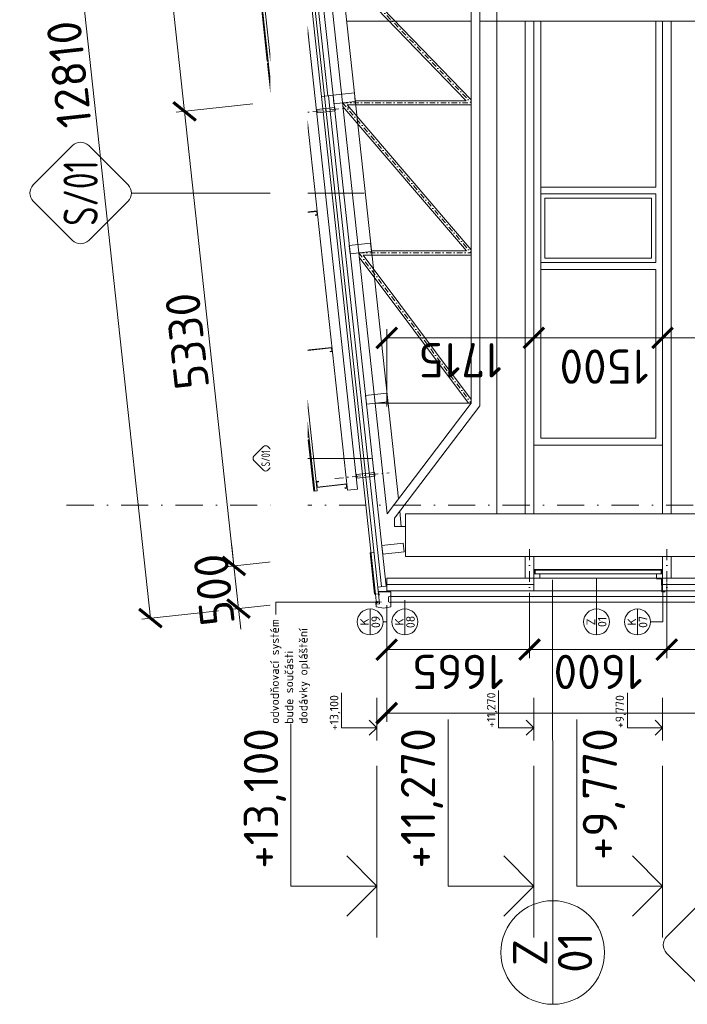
# Model space of a CAD drawing. Header units: millimetres. Extents: x -29085 to 3627694, y -159961 to 2281735.
# Tile 112 of 229: x 115632 to 123412, y 238464 to 249942. Entities that reach past the tile are written whole.
import ezdxf
from ezdxf import colors
from ezdxf.entities.mleader import LeaderData, LeaderLine
from ezdxf.enums import TextEntityAlignment as Align
from ezdxf.math import Vec2, Vec3

# ---------------------------------------------------------------- set-up
doc = ezdxf.new("R2010")
doc.units = ezdxf.units.MM
doc.linetypes.add('CENTERX2', pattern=[101.6, 63.5, -12.7, 12.7, -12.7])
doc.linetypes.add('DASHDOT', pattern=[25.4, 12.7, -6.35, 0, -6.35])
for name, color, linetype, lineweight in [('A99_FVE_řez', 6, 'Continuous', 5), ('A99_N_kce-pohl', 1, 'Continuous', 9), ('A99_N_kce-rez-sil', 6, 'Continuous', 18), ('A99_N_kce-rez-ten', 4, 'Continuous', 9), ('A99_N_koty-200', 5, 'Continuous', 5), ('A99_N_koty-200-vysk', 6, 'Continuous', 9), ('A99_N_koty-50-vysk', 160, 'Continuous', 9), ('A99_N_sraf', 252, 'Continuous', 0), ('A99_N_txt-popis-50', 240, 'Continuous', 9), ('A99_N_znaceni 200', 5, 'Continuous', 5), ('A99_N_znaceni 50', 5, 'Continuous', 5), ('A99_S_kce-pohl', 7, 'Continuous', 5), ('A99_S_kce-rez-sil', 7, 'Continuous', 15), ('A99_S_osy', 1, 'CENTERX2', 5)]:
    doc.layers.add(name, color=color, linetype=linetype, lineweight=lineweight)
doc.styles.add('A99_kota', font='isocpeur.ttf', dxfattribs={"height": 2})
doc.styles.add('A99_popis', font='isocpeur.ttf')
doc.linetypes.add('IZOLACE', pattern='A,0.00254,-2.54,[134,ltypeshp.shx,S=2.54,R=0,X=-2.54,Y=0],-5.08,[134,ltypeshp.shx,S=2.54,R=180,X=2.54,Y=0],-2.54', length=10.16254)
doc.dimstyles.new('A99_kota_200 new', dxfattribs={"dimscale": 200, "dimtxt": 2, "dimasz": 1.2, "dimexe": 0.5, "dimexo": 1.5, "dimgap": 0.3, "dimtad": 1, "dimdec": 0, "dimzin": 3, "dimdsep": 46, "dimtxsty": 'A99_kota', "dimblk": 'ARCHTICK', "dimcen": 2.5, "dimazin": 2, "dimtfac": 0.75, "dimtdec": 0, "dimtmove": 2, "dimatfit": 0, "dimfxl": 4, "dimfxlon": 1, "dimtolj": 1, "dimtzin": 0, "dimlwd": 5, "dimlwe": 5, "dimarcsym": 0})

# ---------------------------------------------------------------- blocks, each defined once
blk = doc.blocks.new('_ArchTick')
at = {"color": 0, "linetype": 'ByBlock', "const_width": 0.15}
blk.add_lwpolyline([(-0.5, -0.5), (0.5, 0.5)], dxfattribs=at)
blk = doc.blocks.new('*D613')
at = {"layer": 'A99_N_koty-200', "color": 0, "linetype": 'Continuous', "lineweight": 5, "transparency": 16777216}
for p, q in [((121624, 246233), (121624, 246333)), ((123124, 246233), (123124, 246333)), ((121624, 246233), (123124, 246233))]:
    blk.add_line(p, q, dxfattribs=at)
at = {"layer": 'Defpoints', "color": 0, "linetype": 'Continuous', "transparency": 16777216}
for p in [(121624, 246233), (123124, 246233), (123124, 246233)]:
    blk.add_point(p, dxfattribs=at)
at = {"layer": 'A99_N_koty-200', "color": 0, "linetype": 'Continuous', "lineweight": 5, "transparency": 16777216, "xscale": 240, "yscale": 240, "zscale": 240, "rotation": 180}
blk.add_blockref('_ArchTick', (121624, 246233), dxfattribs=at)
at = {"layer": 'A99_N_koty-200', "color": 0, "linetype": 'Continuous', "lineweight": 5, "transparency": 16777216, "xscale": 240, "yscale": 240, "zscale": 240}
blk.add_blockref('_ArchTick', (123124, 246233), dxfattribs=at)
at = {"layer": 'A99_N_koty-200', "color": 0, "linetype": 'Continuous', "transparency": 16777216, "insert": (122444, 245898), "char_height": 400, "attachment_point": 5, "rotation": 180, "style": 'A99_kota'}
blk.add_mtext('\\A1;1500', dxfattribs=at)
blk = doc.blocks.new('*D615')
at = {"layer": 'A99_N_koty-200', "color": 0, "linetype": 'Continuous', "lineweight": 5, "transparency": 16777216}
for p, q in [((123124, 245433), (123124, 246333)), ((132894, 245433), (132894, 246333)), ((123124, 246233), (132894, 246233))]:
    blk.add_line(p, q, dxfattribs=at)
at = {"layer": 'Defpoints', "color": 0, "linetype": 'Continuous', "transparency": 16777216}
for p in [(132894, 246233), (132894, 244538), (123124, 243333)]:
    blk.add_point(p, dxfattribs=at)
at = {"layer": 'A99_N_koty-200', "color": 0, "linetype": 'Continuous', "lineweight": 5, "transparency": 16777216, "xscale": 240, "yscale": 240, "zscale": 240, "rotation": 180}
blk.add_blockref('_ArchTick', (123124, 246233), dxfattribs=at)
at = {"layer": 'A99_N_koty-200', "color": 0, "linetype": 'Continuous', "lineweight": 5, "transparency": 16777216, "xscale": 240, "yscale": 240, "zscale": 240}
blk.add_blockref('_ArchTick', (132894, 246233), dxfattribs=at)
at = {"layer": 'A99_N_koty-200', "color": 0, "linetype": 'Continuous', "transparency": 16777216, "insert": (126286, 245956), "char_height": 400, "attachment_point": 5, "rotation": 180, "style": 'A99_kota'}
blk.add_mtext('\\A1;9770', dxfattribs=at)
blk = doc.blocks.new('*D617')
at = {"layer": 'A99_N_koty-200', "color": 0, "linetype": 'Continuous', "lineweight": 5, "transparency": 16777216}
for p, q in [((119909, 245433), (119909, 246333)), ((121624, 245433), (121624, 246333)), ((121624, 246233), (119909, 246233))]:
    blk.add_line(p, q, dxfattribs=at)
at = {"layer": 'Defpoints', "color": 0, "linetype": 'Continuous', "transparency": 16777216}
for p in [(119909, 246233), (119909, 243333), (121624, 243333)]:
    blk.add_point(p, dxfattribs=at)
at = {"layer": 'A99_N_koty-200', "color": 0, "linetype": 'Continuous', "lineweight": 5, "transparency": 16777216, "xscale": 240, "yscale": 240, "zscale": 240, "rotation": 180}
blk.add_blockref('_ArchTick', (119909, 246233), dxfattribs=at)
at = {"layer": 'A99_N_koty-200', "color": 0, "linetype": 'Continuous', "lineweight": 5, "transparency": 16777216, "xscale": 240, "yscale": 240, "zscale": 240}
blk.add_blockref('_ArchTick', (121624, 246233), dxfattribs=at)
at = {"layer": 'A99_N_koty-200', "color": 0, "linetype": 'Continuous', "transparency": 16777216, "insert": (120766, 245973), "char_height": 400, "attachment_point": 5, "rotation": 180, "style": 'A99_kota'}
blk.add_mtext('\\A1;1715', dxfattribs=at)
blk = doc.blocks.new('*D619')
at = {"layer": 'A99_N_koty-200', "color": 0, "linetype": 'Continuous', "lineweight": 5, "transparency": 16777216}
for p, q in [((119909, 242658), (119909, 241758)), ((132744, 242658), (132744, 241758)), ((119909, 241858), (132744, 241858))]:
    blk.add_line(p, q, dxfattribs=at)
at = {"layer": 'Defpoints', "color": 0, "linetype": 'Continuous', "transparency": 16777216}
for p in [(119909, 243333), (132744, 243333), (132744, 241858)]:
    blk.add_point(p, dxfattribs=at)
at = {"layer": 'A99_N_koty-200', "color": 0, "linetype": 'Continuous', "lineweight": 5, "transparency": 16777216, "xscale": 240, "yscale": 240, "zscale": 240, "rotation": 180}
blk.add_blockref('_ArchTick', (119909, 241858), dxfattribs=at)
at = {"layer": 'A99_N_koty-200', "color": 0, "linetype": 'Continuous', "lineweight": 5, "transparency": 16777216, "xscale": 240, "yscale": 240, "zscale": 240}
blk.add_blockref('_ArchTick', (132744, 241858), dxfattribs=at)
at = {"layer": 'A99_N_koty-200', "color": 0, "linetype": 'Continuous', "transparency": 16777216, "insert": (124984, 241548), "char_height": 400, "attachment_point": 5, "rotation": 180, "style": 'A99_kota'}
blk.add_mtext('\\A1;12835', dxfattribs=at)
blk = doc.blocks.new('*U67')
at = {"color": 0, "linetype": 'ByBlock', "lineweight": -2}
blk.add_line((-3, 0), (7, 0), dxfattribs=at)
for points in [[(0, 0), (0, 5), (0, 5), (9.7, 5)], [(-1.75, 1.75), (0, 0), (1.75, 1.75)]]:
    blk.add_lwpolyline(points, dxfattribs=at)
at = {"color": 0, "linetype": 'ByBlock', "lineweight": -2, "style": 'A99_kota'}
blk.add_attdef('POPIS_001', (9.2, 6.3), '', height=2, rotation=360, dxfattribs=at)
blk.add_attdef('VYSKA', text='', height=2, rotation=360, dxfattribs=at).set_placement((9.2, 4.25), align=Align.TOP_RIGHT)
blk = doc.blocks.new('*U38')
at = {"color": 0, "linetype": 'ByBlock', "lineweight": -2}
blk.add_line((-3, 0), (7, 0), dxfattribs=at)
for points in [[(0, 0), (0, 5), (0, 5), (9.7, 5)], [(-1.75, 1.75), (0, 0), (1.75, 1.75)]]:
    blk.add_lwpolyline(points, dxfattribs=at)
at = {"color": 0, "linetype": 'ByBlock', "lineweight": -2, "style": 'A99_kota'}
blk.add_attdef('VYSKA', text='', height=2, dxfattribs=at).set_placement((9.2, 7.75), align=Align.TOP_RIGHT)
blk.add_attdef('POPIS_001', (9.2, 2.5), '', height=2, dxfattribs=at)
blk = doc.blocks.new('*U43')
at = {"color": 0, "linetype": 'ByBlock', "lineweight": -2}
blk.add_line((-3, 0), (7, 0), dxfattribs=at)
for points in [[(0, 0), (0, 8.2), (0, 8.2), (8.1, 8.2)], [(-1.75, 1.75), (0, 0), (1.75, 1.75)]]:
    blk.add_lwpolyline(points, dxfattribs=at)
at = {"color": 0, "linetype": 'ByBlock', "lineweight": -2, "style": 'A99_kota'}
blk.add_attdef('VYSKA', text='', height=2, dxfattribs=at).set_placement((7.6, 10.95), align=Align.TOP_RIGHT)
blk.add_attdef('POPIS_001', (7.6, 5.7), '', height=2, dxfattribs=at)
blk = doc.blocks.new('*U44')
at = {"color": 0, "linetype": 'ByBlock', "lineweight": -2}
blk.add_line((-3, 0), (7, 0), dxfattribs=at)
for points in [[(0, 0), (0, 8.2), (0, 8.2), (8.7, 8.2)], [(-1.75, 1.75), (0, 0), (1.75, 1.75)]]:
    blk.add_lwpolyline(points, dxfattribs=at)
at = {"color": 0, "linetype": 'ByBlock', "lineweight": -2, "style": 'A99_kota'}
blk.add_attdef('VYSKA', text='', height=2, dxfattribs=at).set_placement((8.2, 10.95), align=Align.TOP_RIGHT)
blk.add_attdef('POPIS_001', (8.2, 5.7), '', height=2, dxfattribs=at)
blk = doc.blocks.new('*D589')
at = {"layer": 'A99_N_koty-200', "color": 0, "linetype": 'Continuous', "lineweight": 5, "transparency": 16777216}
for p, q in [((121574, 243133), (121574, 242499)), ((119909, 243033), (119909, 242499)), ((119909, 242599), (121574, 242599))]:
    blk.add_line(p, q, dxfattribs=at)
at = {"layer": 'Defpoints', "color": 0, "linetype": 'Continuous', "transparency": 16777216}
for p in [(119909, 243333), (121574, 243433), (121574, 242599)]:
    blk.add_point(p, dxfattribs=at)
at = {"layer": 'A99_N_koty-200', "color": 0, "linetype": 'Continuous', "lineweight": 5, "transparency": 16777216, "xscale": 240, "yscale": 240, "zscale": 240}
for p, rotation in [((119909, 242599), 179.9999999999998), ((121574, 242599), 359.9999999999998)]:
    blk.add_blockref('_ArchTick', p, dxfattribs=dict(at, rotation=rotation))
at = {"layer": 'A99_N_koty-200', "color": 0, "linetype": 'Continuous', "transparency": 16777216, "insert": (120741, 242339), "char_height": 400, "attachment_point": 5, "rotation": 180, "style": 'A99_kota'}
blk.add_mtext('\\A1;1665', dxfattribs=at)
blk = doc.blocks.new('*D591')
at = {"layer": 'A99_N_koty-200', "color": 0, "linetype": 'Continuous', "lineweight": 5, "transparency": 16777216}
for p, q in [((121574, 243133), (121574, 242499)), ((123174, 243133), (123174, 242499)), ((121574, 242599), (123174, 242599))]:
    blk.add_line(p, q, dxfattribs=at)
at = {"layer": 'Defpoints', "color": 0, "linetype": 'Continuous', "transparency": 16777216}
for p in [(121574, 243433), (123174, 243433), (123174, 242599)]:
    blk.add_point(p, dxfattribs=at)
at = {"layer": 'A99_N_koty-200', "color": 0, "linetype": 'Continuous', "lineweight": 5, "transparency": 16777216, "xscale": 240, "yscale": 240, "zscale": 240}
for p, rotation in [((121574, 242599), 179.9999999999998), ((123174, 242599), 359.9999999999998)]:
    blk.add_blockref('_ArchTick', p, dxfattribs=dict(at, rotation=rotation))
at = {"layer": 'A99_N_koty-200', "color": 0, "linetype": 'Continuous', "transparency": 16777216, "insert": (122374, 242339), "char_height": 400, "attachment_point": 5, "rotation": 180, "style": 'A99_kota'}
blk.add_mtext('\\A1;1600', dxfattribs=at)
blk = doc.blocks.new('*U51')
at = {"color": 0}
for p, q in [((-0.721, 4.139), (-4.149, 0.711)), ((4.139, 0.711), (0.711, 4.139)), ((-4.149, -0.721), (-0.721, -4.149)), ((0.711, -4.149), (4.139, -0.721)), ((-0.005, -4.445), (-0.005, -24.78))]:
    blk.add_line(p, q, dxfattribs=at)
for centre, start, end in [((-0.005, 3.424), 45, 135), ((-3.433, -0.005), 135, 225), ((3.424, -0.005), 315, 45), ((-0.005, -3.433), 225, 315)]:
    blk.add_arc(centre, 1.012, start, end, dxfattribs=at)
at = {"color": 0, "linetype": 'ByBlock', "style": 'A99_popis', "width": 0.953108}
blk.add_attdef('SKLADBA', text='', height=3, rotation=0.01026, dxfattribs=at).set_placement((-2.863, -1.506), (2.855, -1.505), align=Align.FIT)
blk = doc.blocks.new('*U54')
at = {"color": 0}
for p, q in [((-0.721, 4.139), (-4.149, 0.711)), ((4.139, 0.711), (0.711, 4.139)), ((-4.149, -0.721), (-0.721, -4.149)), ((0.711, -4.149), (4.139, -0.721)), ((4.436, -0.005), (31.7, -0.005))]:
    blk.add_line(p, q, dxfattribs=at)
for centre, start, end in [((-0.005, 3.424), 45, 135), ((-3.433, -0.005), 135, 225), ((3.424, -0.005), 315, 45), ((-0.005, -3.433), 225, 315)]:
    blk.add_arc(centre, 1.012, start, end, dxfattribs=at)
at = {"color": 0, "linetype": 'ByBlock', "style": 'A99_popis', "width": 0.953108}
blk.add_attdef('SKLADBA', text='', height=3, rotation=0.01026, dxfattribs=at).set_placement((-2.863, -1.506), (2.855, -1.505), align=Align.FIT)
blk = doc.blocks.new('*U66')
at = {"color": 0}
for p, q in [((-0.72, 4.14), (-4.15, 0.71)), ((4.14, 0.71), (0.71, 4.14)), ((-4.15, -0.72), (-0.72, -4.15)), ((0.71, -4.15), (4.14, -0.72)), ((0, -4.45), (0, -37.06))]:
    blk.add_line(p, q, dxfattribs=at)
for centre, start, end in [((0, 3.42), 45, 135), ((-3.43, 0), 135, 225), ((3.42, 0), 315, 45), ((0, -3.43), 225, 315)]:
    blk.add_arc(centre, 1.01, start, end, dxfattribs=at)
at = {"color": 0, "linetype": 'ByBlock', "style": 'A99_popis', "width": 0.953108}
blk.add_attdef('SKLADBA', text='', height=3, rotation=0.0103, dxfattribs=at).set_placement((-2.86, -1.51), (2.86, -1.5), align=Align.FIT)
blk = doc.blocks.new('*D571')
at = {"layer": 'A99_N_koty-200', "color": 0, "linetype": 'Continuous', "lineweight": 5, "transparency": 16777216}
for p, q in [((118129, 243574), (118103, 243813)), ((118924, 243660), (118029, 243563)), ((118182, 243077), (118129, 243574)), ((118978, 243163), (118083, 243066)), ((118182, 243077), (118208, 242838))]:
    blk.add_line(p, q, dxfattribs=at)
at = {"layer": 'Defpoints', "color": 0, "linetype": 'Continuous', "transparency": 16777216}
for p in [(119983, 243775), (118129, 243574), (119813, 243254)]:
    blk.add_point(p, dxfattribs=at)
at = {"layer": 'A99_N_koty-200', "color": 0, "linetype": 'Continuous', "lineweight": 5, "transparency": 16777216, "xscale": 240, "yscale": 240, "zscale": 240}
for p, rotation in [((118129, 243574), 276.1848103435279), ((118182, 243077), 96.1848103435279)]:
    blk.add_blockref('_ArchTick', p, dxfattribs=dict(at, rotation=rotation))
at = {"layer": 'A99_N_koty-200', "color": 0, "linetype": 'Continuous', "transparency": 16777216, "insert": (117897, 243297), "char_height": 400, "attachment_point": 5, "rotation": 96.1848, "style": 'A99_kota'}
blk.add_mtext('\\A1;500', dxfattribs=at)
blk = doc.blocks.new('*D573')
at = {"layer": 'A99_N_koty-200', "color": 0, "linetype": 'Continuous', "lineweight": 5, "transparency": 16777216}
for p, q in [((118350, 248959), (117455, 248862)), ((118129, 243574), (117554, 248873)), ((118924, 243660), (118029, 243563))]:
    blk.add_line(p, q, dxfattribs=at)
at = {"layer": 'Defpoints', "color": 0, "linetype": 'Continuous', "transparency": 16777216}
for p in [(119185, 249050), (117554, 248873), (119983, 243775)]:
    blk.add_point(p, dxfattribs=at)
at = {"layer": 'A99_N_koty-200', "color": 0, "linetype": 'Continuous', "lineweight": 5, "transparency": 16777216, "xscale": 240, "yscale": 240, "zscale": 240}
for p, rotation in [((117554, 248873), 96.1848103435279), ((118129, 243574), 276.1848103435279)]:
    blk.add_blockref('_ArchTick', p, dxfattribs=dict(at, rotation=rotation))
at = {"layer": 'A99_N_koty-200', "color": 0, "linetype": 'Continuous', "transparency": 16777216, "insert": (117583, 246195), "char_height": 400, "attachment_point": 5, "rotation": 96.1848, "style": 'A99_kota'}
blk.add_mtext('\\A1;5330', dxfattribs=at)
blk = doc.blocks.new('*D575')
at = {"layer": 'A99_N_koty-200', "color": 0, "linetype": 'Continuous', "lineweight": 5, "transparency": 16777216}
for p, q in [((117792, 254109), (116897, 254012)), ((117554, 248873), (116996, 254023)), ((118350, 248959), (117455, 248862))]:
    blk.add_line(p, q, dxfattribs=at)
at = {"layer": 'Defpoints', "color": 0, "linetype": 'Continuous', "transparency": 16777216}
for p in [(118592, 254196), (116996, 254023), (119185, 249050)]:
    blk.add_point(p, dxfattribs=at)
at = {"layer": 'A99_N_koty-200', "color": 0, "linetype": 'Continuous', "lineweight": 5, "transparency": 16777216, "xscale": 240, "yscale": 240, "zscale": 240}
for p, rotation in [((116996, 254023), 96.1848103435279), ((117554, 248873), 276.1848103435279)]:
    blk.add_blockref('_ArchTick', p, dxfattribs=dict(at, rotation=rotation))
at = {"layer": 'A99_N_koty-200', "color": 0, "linetype": 'Continuous', "transparency": 16777216, "insert": (117017, 251420), "char_height": 400, "attachment_point": 5, "rotation": 96.1848, "style": 'A99_kota'}
blk.add_mtext('\\A1;5180', dxfattribs=at)
blk = doc.blocks.new('*D207')
at = {"layer": 'A99_N_koty-200', "color": 0, "linetype": 'Continuous', "lineweight": 5, "transparency": 16777216}
for p, q in [((123174, 243383), (123174, 242499)), ((125484, 243135), (125484, 242499)), ((125484, 242599), (123174, 242599))]:
    blk.add_line(p, q, dxfattribs=at)
at = {"layer": 'Defpoints', "color": 0, "linetype": 'Continuous', "transparency": 16777216}
for p in [(123174, 243683), (125484, 243435), (123174, 242599)]:
    blk.add_point(p, dxfattribs=at)
at = {"layer": 'A99_N_koty-200', "color": 0, "linetype": 'Continuous', "lineweight": 5, "transparency": 16777216, "xscale": 240, "yscale": 240, "zscale": 240, "rotation": 180}
blk.add_blockref('_ArchTick', (123174, 242599), dxfattribs=at)
at = {"layer": 'A99_N_koty-200', "color": 0, "linetype": 'Continuous', "lineweight": 5, "transparency": 16777216, "xscale": 240, "yscale": 240, "zscale": 240}
blk.add_blockref('_ArchTick', (125484, 242599), dxfattribs=at)
at = {"layer": 'A99_N_koty-200', "color": 0, "linetype": 'Continuous', "transparency": 16777216, "insert": (124389, 242339), "char_height": 400, "attachment_point": 5, "rotation": 180, "style": 'A99_kota'}
blk.add_mtext('\\A1;2310', dxfattribs=at)
blk = doc.blocks.new('*U28')
at = {"color": 0, "linetype": 'ByBlock'}
blk.add_line((-3.02, 0), (3.02, 0), dxfattribs=at)
blk.add_circle((0, 0), 3.02, dxfattribs=at)
at = {"color": 0, "linetype": 'ByBlock', "style": 'A99_popis'}
for tag, p in [('KATEGORIE', (0, 1.31)), ('PRVEK', (0, -1.298))]:
    blk.add_attdef(tag, text='', height=2, dxfattribs=at).set_placement(p, align=Align.MIDDLE_CENTER)
blk = doc.blocks.new('*D211')
at = {"layer": 'A99_N_koty-200', "color": 0, "linetype": 'Continuous', "lineweight": 5, "transparency": 16777216}
for p, q in [((116571, 255787), (115676, 255690)), ((117156, 242966), (115776, 255701)), ((117951, 243052), (117057, 242955))]:
    blk.add_line(p, q, dxfattribs=at)
at = {"layer": 'Defpoints', "color": 0, "linetype": 'Continuous', "transparency": 16777216}
for p in [(117574, 255896), (115776, 255701), (118954, 243160)]:
    blk.add_point(p, dxfattribs=at)
at = {"layer": 'A99_N_koty-200', "color": 0, "linetype": 'Continuous', "lineweight": 5, "transparency": 16777216, "xscale": 240, "yscale": 240, "zscale": 240}
for p, rotation in [((115776, 255701), 96.1848103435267), ((117156, 242966), 276.1848103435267)]:
    blk.add_blockref('_ArchTick', p, dxfattribs=dict(at, rotation=rotation))
at = {"layer": 'A99_N_koty-200', "color": 0, "linetype": 'Continuous', "transparency": 16777216, "insert": (116207, 249305), "char_height": 400, "attachment_point": 5, "rotation": 96.1848, "style": 'A99_kota'}
blk.add_mtext('\\A1;12810', dxfattribs=at)

msp = doc.modelspace()

# ---------------------------------------------------------------- linework, layer by layer
at = {"layer": 'A99_FVE_řez', "lineweight": 5, "ltscale": 2}
for points in [[(119451.1, 244456.6), (118211.1, 255899.6), (118330.4, 255912.5), (119570.4, 244469.5)], [(119099.9, 244448.7), (117870.7, 255792.3), (117840.8, 255789.1), (119070.1, 244445.5)], [(118462.2, 250055.1), (118452.3, 250054), (118516.9, 249457.5), (118526.8, 249458.6)], [(118529.8, 249431.3), (118519.9, 249430.2), (118584.5, 248833.7), (118594.4, 248834.8)], [(118582.9, 249266), (118576.5, 249325.7), (118596.3, 249327.8), (118595.8, 249332.8), (118570.9, 249330.1), (118578.5, 249260.5), (118921.5, 249297.7), (118925.8, 249257.9), (118905.9, 249255.8), (118906.4, 249250.8), (118931.3, 249253.5), (118925.9, 249303.2), (118582.9, 249266)], [(118662.9, 248203.5), (118652.9, 248202.4), (118588.3, 248798.9), (118598.2, 248800)], [(118730.5, 247579.6), (118720.5, 247578.5), (118655.9, 248175.1), (118665.8, 248176.1)], [(118755.3, 247675.4), (118748.8, 247735), (118768.7, 247737.2), (118768.2, 247742.1), (118743.3, 247739.4), (118750.9, 247669.8), (119093.9, 247707), (119098.2, 247667.2), (119078.3, 247665.1), (119078.8, 247660.1), (119103.7, 247662.8), (119098.3, 247712.5), (118755.3, 247675.4)], [(118798.9, 246948.3), (118788.9, 246947.2), (118724.3, 247543.7), (118734.2, 247544.8)], [(118866.5, 246324.5), (118856.5, 246323.4), (118791.9, 246919.9), (118801.8, 246921)], [(118934.4, 245698.1), (118924.4, 245697.1), (118859.8, 246293.6), (118869.7, 246294.6)], [(118927.7, 246084.7), (118921.2, 246144.3), (118941.1, 246146.5), (118940.6, 246151.4), (118915.7, 246148.7), (118923.2, 246079.2), (119266.2, 246116.3), (119270.5, 246076.6), (119250.7, 246074.4), (119251.2, 246069.4), (119276.1, 246072.1), (119270.7, 246121.8), (118927.7, 246084.7)], [(119002, 245074.3), (118992, 245073.2), (118927.4, 245669.7), (118937.3, 245670.8)], [(119069.8, 244448), (119059.9, 244446.9), (118995.3, 245043.4), (119005.2, 245044.5)], [(119100.1, 244494), (119093.6, 244553.6), (119113.5, 244555.8), (119112.9, 244560.8), (119088.1, 244558.1), (119095.6, 244488.5), (119438.6, 244525.6), (119442.9, 244485.9), (119423, 244483.7), (119423.6, 244478.7), (119448.4, 244481.4), (119443, 244531.1), (119100.1, 244494)]]:
    msp.add_lwpolyline(points, close=True, dxfattribs=at)
at = {"layer": 'A99_FVE_řez', "linetype": 'DASHDOT', "lineweight": 5, "ltscale": 8}
for points in [[(118844.7, 248847.7), (119476, 248916.1)], [(119305.9, 244591.7), (119937.2, 244660.1)]]:
    msp.add_lwpolyline(points, dxfattribs=at)
at = {"layer": 'A99_FVE_řez', "lineweight": 5}
for points in [[(119096, 248895), (119100.3, 248855.3), (119309.1, 248877.9), (119304.8, 248917.7)], [(119561.5, 244599.3), (119557.2, 244639.1), (119766, 244661.7), (119770.3, 244621.9)]]:
    msp.add_lwpolyline(points, close=True, dxfattribs=at)
at = {"layer": 'A99_N_kce-pohl'}
for p, q in [((121624, 244983.3), (121624, 249923.3)), ((121704, 245063.3), (121704, 249923.3)), ((121704, 249923.3), (121704, 247990.8)), ((123044, 247990.8), (123044, 249923.3)), ((123124, 249923.3), (123124, 244983.3)), ((123044, 247990.8), (121704, 247990.8)), ((121704, 247910.8), (121704, 247110.8)), ((123044, 247910.8), (121704, 247910.8)), ((123044, 247110.8), (123044, 247910.8)), ((123044, 247110.8), (121704, 247110.8)), ((121704, 247030.8), (121704, 245063.3)), ((123044, 247030.8), (121704, 247030.8)), ((123044, 245063.3), (123044, 247030.8)), ((123044, 245063.3), (123044, 247030.8)), ((121704, 245063.3), (122334, 245063.3)), ((121704, 245063.3), (123044, 245063.3)), ((123124, 244983.3), (121624, 244983.3))]:
    msp.add_line(p, q, dxfattribs=at)
msp.add_lwpolyline([(122994, 247860.8), (122994, 247160.8), (121754, 247160.8), (121754, 247860.8)], close=True, dxfattribs=at)
at = {"layer": 'A99_N_kce-pohl', "color": 1, "linetype": 'Continuous', "lineweight": 5}
for points in [[(119716.4, 243725.9), (119761.1, 243730.8)], [(119716.4, 243725.9), (119768.6, 243243.7)], [(123054, 243423.3), (123111.5, 243423.3), (123116.5, 243273.3), (123154, 243273.3)], [(123124, 243433.3), (123124, 243283.3)], [(119768.6, 243243.7), (119813.4, 243248.6)], [(119829, 243239.2), (119816.9, 243239.1), (119812.4, 243273.3), (119959, 243273.3), (119959, 243098.3), (119876.5, 243083.7), (119786.1, 243099.1), (119781.1, 243144.7), (119785.2, 243145.1), (119787.4, 243125.2)], [(119812.2, 243269.5), (119814.2, 243254.3), (119816.4, 243254.6), (119812.6, 243276.7), (119925.2, 243276.5), (119925.2, 243279.8), (119909, 243279.8)], [(119959, 243145.8), (119929, 243155.8), (119929, 243215.8), (119959, 243225.8)]]:
    msp.add_lwpolyline(points, dxfattribs=at)
at = {"layer": 'A99_N_kce-pohl', "color": 1, "lineweight": 5}
for points in [[(121624, 243533.3), (123124, 243533.3)], [(121639, 243483.3), (121639, 243523.3)], [(121641.5, 243523.3), (123074, 243523.3)], [(121694, 243483.3), (123054, 243483.3)], [(123109, 243483.3), (123109, 243523.3)], [(121694, 243433.3), (123054, 243433.3)], [(121624, 243283.3), (123124, 243283.3)]]:
    msp.add_lwpolyline(points, dxfattribs=at)
at = {"layer": 'A99_N_kce-pohl', "color": 1, "linetype": 'Continuous', "lineweight": 5}
msp.add_lwpolyline([(119959, 243153.3), (119959, 243218.3), (132961.5, 243218.3), (132961.5, 243153.3)], close=True, dxfattribs=at)
at = {"layer": 'A99_N_kce-rez-sil', "lineweight": 5}
for p, q in [((119149.9, 249046.6), (118591.9, 254195.7)), ((118626.7, 254199.5), (119184.7, 249049.6)), ((118666.4, 254203.8), (119224.5, 249053.9)), ((119778.6, 243244.8), (119149.9, 249046.6))]:
    msp.add_line(p, q, dxfattribs=at)
at = {"layer": 'A99_N_kce-rez-sil'}
for p, q in [((119904.2, 243338.9), (119284.1, 249061.1)), ((119813.4, 243248.6), (119184.7, 249049.6))]:
    msp.add_line(p, q, dxfattribs=at)
for points in [[(119184.7, 249049.6), (119284.2, 249060.4)], [(119909, 243433.3), (121624, 243433.3)], [(119909, 243283.3), (119909, 243433.3)], [(121624, 243433.3), (121624, 243283.3)], [(123124, 243433.3), (127884, 243433.3)], [(119909, 243283.3), (121624, 243283.3)], [(123124, 243283.3), (127884, 243283.3)]]:
    msp.add_lwpolyline(points, dxfattribs=at)
at = {"layer": 'A99_N_kce-rez-sil', "lineweight": 5}
msp.add_lwpolyline([(119184.7, 249049.6), (119149.9, 249045.8)], dxfattribs=at)
at = {"layer": 'A99_N_kce-rez-sil', "lineweight": 13}
for points in [[(121624, 243433.3), (121694, 243433.3), (121694, 243483.3), (121624, 243483.3)], [(123124, 243433.3), (123054, 243433.3), (123054, 243483.3), (123124, 243483.3)]]:
    msp.add_lwpolyline(points, close=True, dxfattribs=at)
for points in [[(121639, 243485.8), (121636.5, 243485.8), (121636.5, 243525.8), (121676.5, 243525.8), (121676.5, 243523.3), (121639, 243523.3), (121639, 243485.8)], [(123109, 243485.8), (123111.5, 243485.8), (123111.5, 243525.8), (123071.5, 243525.8), (123071.5, 243523.3), (123109, 243523.3), (123109, 243485.8)]]:
    msp.add_lwpolyline(points, dxfattribs=at)
at = {"layer": 'A99_N_kce-rez-sil', "color": 1}
msp.add_lwpolyline([(119904.2, 243338.9), (119804.8, 243328.1)], dxfattribs=at)
at = {"layer": 'A99_N_kce-rez-ten', "color": 1}
for points in [[(119825.8, 243134.2), (119804.8, 243328.1)], [(119791, 243130.5), (119778.6, 243244.8)], [(119825.8, 243134.2), (119791, 243130.5)]]:
    msp.add_lwpolyline(points, dxfattribs=at)
at = {"layer": 'A99_N_sraf', "color": 1, "linetype": 'IZOLACE', "lineweight": 0, "ltscale": 3}
msp.add_lwpolyline([(119849.5, 243333), (119229.4, 249055.2)], dxfattribs=at)
at = {"layer": 'A99_N_sraf', "color": 1, "linetype": 'IZOLACE', "lineweight": 0, "ltscale": 6}
for points in [[(121624, 243358.3), (119909, 243358.3)], [(123124, 243358.3), (127884, 243358.3)]]:
    msp.add_lwpolyline(points, dxfattribs=at)
at = {"layer": 'A99_N_znaceni 200'}
msp.add_lwpolyline([(121842.7, 243413.3), (121844.4, 239672.2)], dxfattribs=at)
at = {"layer": 'A99_N_znaceni 50', "lineweight": 5}
msp.add_lwpolyline([(122355.1, 243072.4), (122354, 243433.3)], dxfattribs=at)
at = {"layer": 'A99_N_znaceni 50'}
for points in [[(122982.4, 242921.4), (123129, 242921.4), (123129, 243273.3)], [(120121.5, 243072.4), (120121.5, 243175.3)]]:
    msp.add_lwpolyline(points, dxfattribs=at)
at = {"layer": 'A99_S_kce-pohl'}
for p, q in [((121194, 244183.3), (121194, 267783.3)), ((120994, 245438.8), (120994, 266527.7)), ((120894, 245472.5), (120894, 266494)), ((119913.3, 244183.3), (118634.5, 255983.3)), ((120045.4, 244356.3), (118785.4, 255983.3)), ((118726.1, 254210.2), (119284.2, 249060.4)), ((119209, 250681.9), (120835.1, 248997.5)), ((119263.5, 250697.5), (120894, 249008.5)), ((119441.5, 249923.3), (120894, 249923.3)), ((120994, 249923.3), (125034, 249923.3)), ((121524, 249923.3), (121524, 244183.3)), ((121624, 249923.3), (121624, 244183.3)), ((123124, 249923.3), (123124, 244183.3)), ((123224, 249923.3), (123224, 244183.3)), ((119448.6, 248947.5), (120894, 248947.5)), ((119448.6, 248947.5), (120894, 247260.9)), ((119542.4, 248997.5), (120835.1, 248997.5)), ((119399, 248928.5), (120839.6, 247247.5)), ((119732.1, 247247.5), (120839.6, 247247.5)), ((119589.2, 247173.7), (120862.7, 245472.5)), ((119633.9, 247197.5), (120894, 247197.5)), ((119633.9, 247197.5), (120894, 245514.2)), ((119773.6, 245472.5), (120894, 245472.5)), ((120894, 245472.5), (119913.3, 244183.3)), ((120894, 245472.5), (119913.3, 244183.3)), ((120994, 245438.8), (120000.1, 244132.2)), ((120000.1, 244033.3), (120000.1, 244132.2)), ((120079.8, 244033.3), (120060.5, 244211.6)), ((120128.8, 244183.3), (125034, 244183.3)), ((120128.8, 244033.3), (120000.1, 244033.3)), ((120128.8, 243683.3), (132744, 243683.3))]:
    msp.add_line(p, q, dxfattribs=at)
at = {"layer": 'A99_S_kce-pohl', "linetype": 'DASHDOT', "ltscale": 5}
for p, q in [((119204.6, 250722.5), (120894, 248972.5)), ((119394.3, 248972.5), (120894, 248972.5)), ((119394.3, 248972.5), (120894, 247222.5)), ((119583.9, 247222.5), (120894, 247222.5)), ((119583.9, 247222.5), (120894, 245472.5))]:
    msp.add_line(p, q, dxfattribs=at)
at = {"layer": 'A99_S_kce-pohl'}
msp.add_lwpolyline([(120128.8, 243683.3), (120128.8, 244183.3)], dxfattribs=at)
at = {"layer": 'A99_S_kce-rez-sil', "lineweight": 20}
for points in [[(119284.1, 249061.1), (119532.6, 249088.1), (119543.4, 248988.6), (119294.9, 248961.7)], [(119473.7, 247311.1), (119722.3, 247338.1), (119733, 247238.6), (119484.5, 247211.7)]]:
    msp.add_lwpolyline(points, close=True, dxfattribs=at)
at = {"layer": 'A99_S_kce-rez-sil', "linetype": 'Continuous', "flags": 128}
for points in [[(119663.4, 245561.1), (119911.9, 245588.1), (119922.7, 245488.6), (119674.1, 245461.7)], [(119853, 243811.1), (120101.5, 243838.1), (120112.3, 243738.6), (119863.8, 243711.7)], [(121524, 243433.3), (121524, 243683.3), (121624, 243683.3), (121624, 243433.3)], [(123124, 243433.3), (123124, 243683.3), (123224, 243683.3), (123224, 243433.3)]]:
    msp.add_lwpolyline(points, close=True, dxfattribs=at)
at = {"layer": 'A99_S_osy', "linetype": 'DASHDOT', "lineweight": 5, "ltscale": 25}
msp.add_lwpolyline([(136183.8, 244283.3), (116163.8, 244283.3)], dxfattribs=at)
at = {"layer": 'A99_S_osy', "linetype": 'DASHDOT', "lineweight": 5, "ltscale": 10}
for points in [[(121574, 243133.3), (121574, 243798.3)], [(123174, 243133.3), (123174, 243798.3)]]:
    msp.add_lwpolyline(points, dxfattribs=at)

# ---------------------------------------------------------------- block references
at = {"layer": 'A99_N_koty-200-vysk', "lineweight": 5, "xscale": 200, "yscale": 200, "zscale": 200, "rotation": 90.00000000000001}
for p, values in [((119794, 239843.3), {'VYSKA': '+13,100'}), ((121624, 239843.3), {'VYSKA': '+11,270'})]:
    msp.add_blockref('*U38', p, dxfattribs=at).add_auto_attribs(values)
at = {"layer": 'A99_N_koty-200-vysk', "lineweight": 5}
ref = msp.add_blockref('*U67', (123124, 239843.3), dxfattribs=dict(at, xscale=200, yscale=200, zscale=200, rotation=90.00000000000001))
ref.add_attrib('VYSKA', '+9,770', dxfattribs={"layer": '0', "color": 0, "linetype": 'ByBlock', "lineweight": -2, "height": 400, "rotation": 90, "style": 'A99_kota'}).set_placement((122194, 241683.3), align=Align.TOP_RIGHT)
at = {"layer": 'A99_N_koty-50-vysk', "lineweight": 5, "xscale": 50, "yscale": 50, "zscale": 50, "rotation": 90.00000000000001}
for name, p, values in [('*U43', (119794, 241688.3), {'VYSKA': '+13,100'}), ('*U44', (121624, 241688.3), {'VYSKA': '+11,270'}), ('*U43', (123124, 241688.3), {'VYSKA': '+9,770'})]:
    msp.add_blockref(name, p, dxfattribs=at).add_auto_attribs(values)
at = {"layer": 'A99_N_znaceni 200', "lineweight": 5}
ref = msp.add_blockref('*U51', (116341.7, 247921.7), dxfattribs=dict(at, xscale=133.3, yscale=133.3, zscale=133.3, rotation=89.99999999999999))
ref.add_attrib('SKLADBA', 'S/01', dxfattribs={"layer": '0', "color": 0, "linetype": 'ByBlock', "height": 400, "rotation": 90.01026, "style": 'A99_popis', "width": 0.705829}).set_placement((116542.4, 247540), (116542.3, 248302.3), align=Align.FIT)
ref = msp.add_blockref('*U54', (123722.4, 239157.6), dxfattribs=dict(at, xscale=133.3, yscale=133.3, zscale=133.3, rotation=89.99999999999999))
ref.add_attrib('SKLADBA', 'O/01', dxfattribs={"layer": '0', "color": 0, "linetype": 'ByBlock', "height": 400, "rotation": 90.01026, "style": 'A99_popis', "width": 0.705829}).set_placement((123923.1, 238775.9), (123923, 239538.2), align=Align.FIT)
at = {"layer": 'A99_N_znaceni 200', "xscale": 200, "yscale": 200, "zscale": 200, "rotation": 90.00000000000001}
msp.add_blockref('*U28', (121844.6, 239068.3), dxfattribs=at).add_auto_attribs({'KATEGORIE': 'Z', 'PRVEK': '01'})
at = {"layer": 'A99_N_znaceni 50', "lineweight": 5}
ref = msp.add_blockref('*U66', (118499, 244828.3), dxfattribs=dict(at, xscale=33.325, yscale=33.325, zscale=33.325, rotation=89.99999999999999))
ref.add_attrib('SKLADBA', 'S/01', dxfattribs={"layer": '0', "color": 0, "linetype": 'ByBlock', "height": 100, "rotation": 90.01026, "style": 'A99_popis', "width": 0.705829}).set_placement((118549.1, 244732.8), (118549.1, 244923.4), align=Align.FIT)
at = {"layer": 'A99_N_znaceni 50', "xscale": 50, "yscale": 50, "zscale": 50, "rotation": 90}
for p, values in [((120121.5, 242921.4), {'KATEGORIE': 'K', 'PRVEK': '08'}), ((122355.1, 242921.4), {'KATEGORIE': 'Z', 'PRVEK': '01'}), ((122831.5, 242921.4), {'KATEGORIE': 'K', 'PRVEK': '07'})]:
    msp.add_blockref('*U28', p, dxfattribs=at).add_auto_attribs(values)

# ---------------------------------------------------------------- dimensions: what is measured, and where the dimension line sits
at = {"layer": 'A99_N_koty-200', "linetype": 'Continuous'}
for base, p1, p2, angle, picture, middle in [((116996.2, 254022.8), (119184.7, 249049.6), (118591.9, 254195.7), 96.18481, '*D575', (117016.8, 251419.8)), ((117554.3, 248872.9), (119982.7, 243774.9), (119184.7, 249049.6), 96.18481, '*D573', (117582.9, 246195.4)), ((119909, 246233.3), (121624, 243333.3), (119909, 243333.3), 180, '*D617', (120766.5, 245973.3)), ((118128.5, 243574), (119812.8, 243253.6), (119982.7, 243774.9), 96.18481, '*D571', (117897, 243297.4)), ((121574, 242598.7), (119909, 243333.3), (121574, 243433.3), 180, '*D589', (120741.5, 242338.7)), ((123174, 242598.7), (121574, 243433.3), (123174, 243433.3), 180, '*D591', (122374, 242338.7))]:
    dim = msp.add_linear_dim(base=base, p1=p1, p2=p2, angle=angle, dimstyle='A99_kota_200 new', override={"dimscale": 0, "dimtix": 1, "dimtofl": 1, "dimtmove": 2, "dimatfit": 0}, dxfattribs=at)
    dim.commit()
    dim.dimension.update_dxf_attribs({"geometry": picture, "text_midpoint": middle})
for base, p1, p2, picture, middle in [((123124, 246233.3), (121624, 246233.3), (123124, 246233.3), '*D613', (122444, 245898.3)), ((132894, 246233.3), (123124, 243333.3), (132894, 244538.3), '*D615', (126286.5, 245955.8)), ((123174, 242598.7), (125484.2, 243434.8), (123174, 243683.3), '*D207', (124389, 242338.7)), ((132744, 241858.3), (119909, 243333.3), (132744, 243333.3), '*D619', (124984, 241548.3))]:
    dim = msp.add_linear_dim(base=base, p1=p1, p2=p2, angle=180, dimstyle='A99_kota_200 new', override={"dimscale": 0, "dimtix": 1, "dimtofl": 1, "dimtmove": 2, "dimatfit": 0}, dxfattribs=at)
    dim.commit()
    dim.dimension.update_dxf_attribs({"geometry": picture, "text_midpoint": middle, "dimtype": 128})

# ---------------------------------------------------------------- next in the draw order: leaders
at = {"layer": 'A99_N_txt-popis-50', "lineweight": 9}
ml = msp.add_multileader_mtext('Standard', dxfattribs=at)
ml.set_content('\\A1;{\\C256;odvodňovací systém \\Pbude součásti \\Pdodávky opláštění}', color=1, style='A99_popis')
ml.set_leader_properties(color=256, linetype='ByLayer', lineweight=-1)
ml.build(insert=Vec2(0, 0))
ml.multileader.update_dxf_attribs({"dogleg_length": 1, "arrow_head_size": 75, "scale": 50})
ctx = ml.context
ctx.base_point, ctx.scale, ctx.char_height, ctx.arrow_head_size, ctx.landing_gap_size, ctx.plane_origin, ctx.plane_x_axis, ctx.plane_y_axis = Vec3(118618.1, 241672), 50, 100, 75, 62.5, Vec3(122104.1, 235760.8), Vec3(0, 1), Vec3(-1, 0)
notes = []
notes.append((ctx, [(1, (1, 1, 0), (118618.1, 243153.3), (0, -1), 146.2, [(0, [(119864.3, 243153.3)], 0, [])])]))
ctx.mtext.insert, ctx.mtext.text_direction, ctx.mtext.rotation, ctx.mtext.width, ctx.mtext.defined_height, ctx.mtext.flow_direction = Vec3(118553.1, 241734.5), Vec3(0, 1), 1.5707963, 1255, 15.9, 5
ctx.mtext.has_bg_fill, ctx.mtext.bg_color, ctx.mtext.bg_scale_factor, ctx.mtext.bg_transparency, ctx.mtext.use_window_bg_color = 1, -1073741824, 1, 0, 1
for ctx, leaders in notes:
    for number, flags, end, landing, length, lines in leaders:
        leader = LeaderData()
        leader.index, (leader.has_last_leader_line, leader.has_dogleg_vector, leader.attachment_direction) = number, flags
        leader.last_leader_point, leader.dogleg_vector, leader.dogleg_length = Vec3(end), Vec3(landing), length
        for number, points, colour, breaks in lines:
            line = LeaderLine()
            line.index, line.vertices, line.color, line.breaks = number, Vec3.list(points), colors.encode_raw_color(colour), breaks
            leader.lines.append(line)
        ctx.leaders.append(leader)

# ---------------------------------------------------------------- next in the draw order: linework, layer by layer
at = {"layer": 'A99_N_znaceni 50'}
msp.add_lwpolyline([(119869, 242923.3), (119909, 242923.3), (119909, 243118.3)], dxfattribs=at)

# ---------------------------------------------------------------- next in the draw order: block references
at = {"layer": 'A99_N_znaceni 50', "xscale": 50, "yscale": 50, "zscale": 50, "rotation": 90}
msp.add_blockref('*U28', (119716.5, 242921.4), dxfattribs=at).add_auto_attribs({'KATEGORIE': 'K', 'PRVEK': '09'})

# ---------------------------------------------------------------- next in the draw order: dimensions: what is measured, and where the dimension line sits
at = {"layer": 'A99_N_koty-200', "linetype": 'Continuous'}
dim = msp.add_linear_dim(base=(115775.9, 255701.1), p1=(118953.9, 243160.5), p2=(117573.8, 255895.9), angle=96.18481, dimstyle='A99_kota_200 new', override={"dimscale": 0, "dimtix": 1, "dimtofl": 1, "dimtmove": 2, "dimatfit": 0}, dxfattribs=at)
dim.commit()
dim.dimension.update_dxf_attribs({"geometry": '*D211', "text_midpoint": (116207.5, 249305.4)})

doc.saveas('drawing.dxf')
